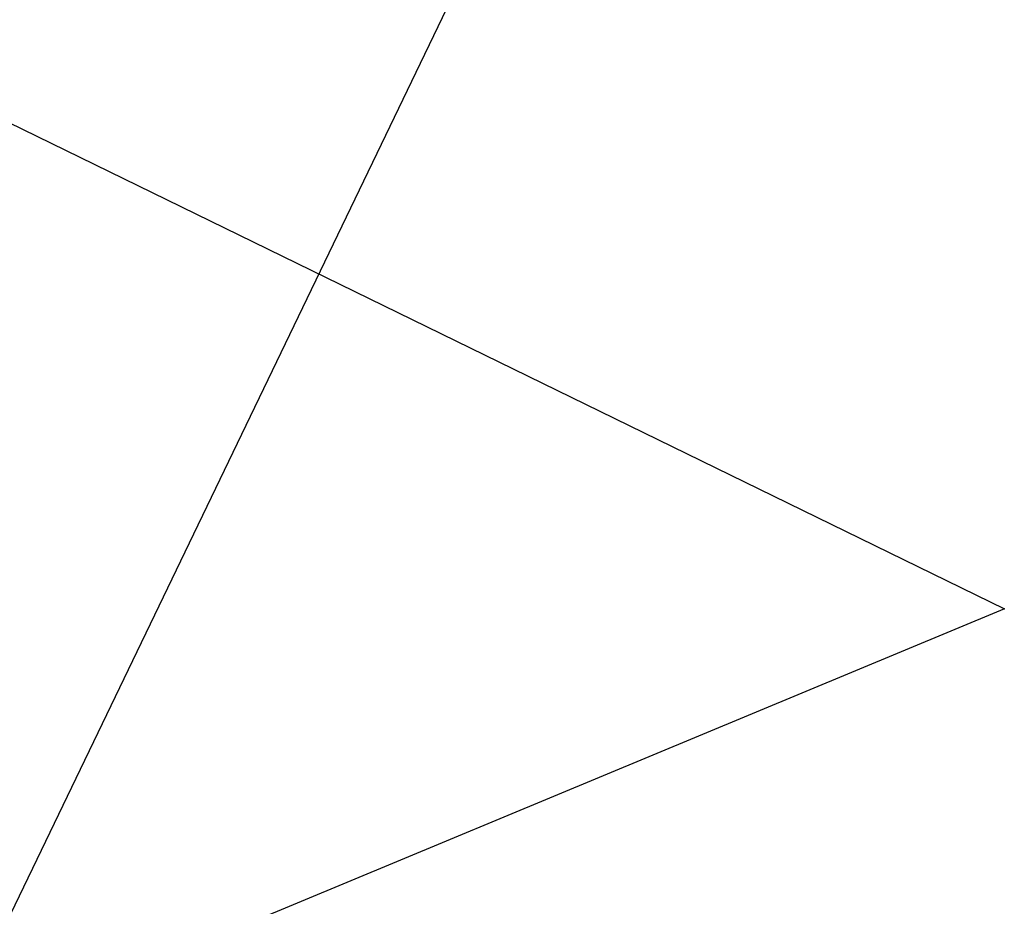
# Model space of a CAD drawing. Header units: millimetres. Extents: x -589 to 560, y -524 to 589.
# Tile 184 of 256: x 43.12 to 44.26, y -103.19 to -102.16. Entities that reach past the tile are written whole.
import ezdxf

# ---------------------------------------------------------------- set-up
doc = ezdxf.new("R2010")
doc.units = ezdxf.units.MM
doc.header["$MEASUREMENT"] = 0
doc.layers.add('Default', color=7, linetype='Continuous', true_color=0x000000)

msp = doc.modelspace()

# ---------------------------------------------------------------- meshes
at = {"layer": 'Default'}
mesh = msp.add_polyface(dxfattribs=at)
corners = [(35.1421, -94.5606, -967.4875), (36.5369, -100.6917, -968.666), (37.0123, -100.4938, -967.4228), (35.4179, -97.8017, -970), (36.3748, -100.7592, -970), (34.6348, -94.7719, -971.3093), (37.1301, -100.4447, -972.7867), (36.5675, -100.679, -971.4521), (35.1421, -94.5606, -972.5125), (38.0171, -100.0753, -973.8954), (36.3748, -100.7592, -970), (35.4179, -97.8017, -970), (40.9019, -102.6131, -965.7366), (42.46, -101.9643, -965.4146), (41.7986, -100.376, -964.8831), (40.0598, -101.1, -965.2424), (39.4668, -103.2107, -966.7576), (38.4585, -101.7669, -966.3818), (38.5242, -103.6032, -968.3121), (37.4066, -102.2049, -968.1165), (38.227, -103.727, -970), (37.0749, -102.343, -970), (38.5242, -103.6032, -971.6879), (37.4066, -102.2049, -971.8835), (39.4668, -103.2107, -973.2424), (38.4585, -101.7669, -973.6182), (40.9019, -102.6131, -974.2634), (40.0598, -101.1, -974.7576), (42.46, -101.9643, -974.5854), (41.7986, -100.376, -975.1169), (44.0182, -101.3154, -974.2634), (43.5374, -99.6519, -974.7576), (42.46, -101.9643, -965.4146), (44.0182, -101.3154, -965.7366), (43.5374, -99.6519, -965.2424), (41.7986, -100.376, -964.8831), (41.8167, -103.8606, -966.6584), (43.0379, -103.352, -966.4061), (40.6919, -104.329, -967.4587), (40.6919, -104.329, -972.5413), (41.8167, -103.8606, -973.3416), (43.0379, -103.352, -973.5939), (44.2592, -102.8435, -973.3416), (43.0379, -103.352, -966.4061), (39.9015, -99.2906, -965.0212), (41.1331, -98.7778, -964.8456), (38.7539, -99.7685, -965.5362), (37.7685, -100.1789, -966.3553), (37.0123, -100.4938, -967.4228), (36.5369, -100.6917, -968.666), (36.5675, -100.679, -971.4521), (36.3748, -100.7592, -970), (37.1301, -100.4447, -972.7867), (39.1564, -99.6009, -974.6886), (38.0171, -100.0753, -973.8954), (40.4559, -99.0598, -975.1019), (41.8103, -98.4958, -975.1019), (41.1331, -98.7778, -964.8456), (43.4717, -104.3938, -967.7195)]
mesh.append_faces([[corners[k] for k in face] for face in [(0, 1, 2, 2), (3, 4, 1, 1), (5, 6, 7, 7), (8, 9, 6, 6), (10, 11, 7, 7), (12, 13, 14, 14), (12, 14, 15, 15), (16, 12, 15, 15), (16, 15, 17, 17), (18, 16, 17, 17), (18, 17, 19, 19), (20, 18, 19, 19), (20, 19, 21, 21), (22, 20, 21, 21), (22, 21, 23, 23), (24, 22, 23, 23), (24, 23, 25, 25), (26, 24, 25, 25), (26, 25, 27, 27), (28, 26, 27, 27), (28, 27, 29, 29), (30, 28, 29, 29), (30, 29, 31, 31), (32, 33, 34, 34), (32, 34, 35, 35), (36, 37, 13, 13), (36, 13, 12, 12), (38, 36, 12, 12), (38, 12, 16, 16), (39, 22, 24, 24), (40, 39, 24, 24), (40, 24, 26, 26), (41, 40, 26, 26), (41, 26, 28, 28), (42, 41, 28, 28), (43, 33, 32, 32), (44, 15, 14, 14), (44, 14, 45, 45), (17, 46, 47, 47), (46, 15, 44, 44), (19, 48, 49, 49), (50, 23, 21, 21), (50, 21, 51, 51), (23, 50, 52, 52), (51, 21, 19, 19), (51, 19, 49, 49), (48, 17, 47, 47), (15, 46, 17, 17), (17, 48, 19, 19), (53, 27, 25, 25), (53, 25, 54, 54), (23, 52, 54, 54), (23, 54, 25, 25), (29, 55, 56, 56), (29, 56, 31, 31), (57, 35, 34, 34), (27, 53, 55, 55), (27, 55, 29, 29), (36, 58, 37, 37)]])

doc.saveas('drawing.dxf')
